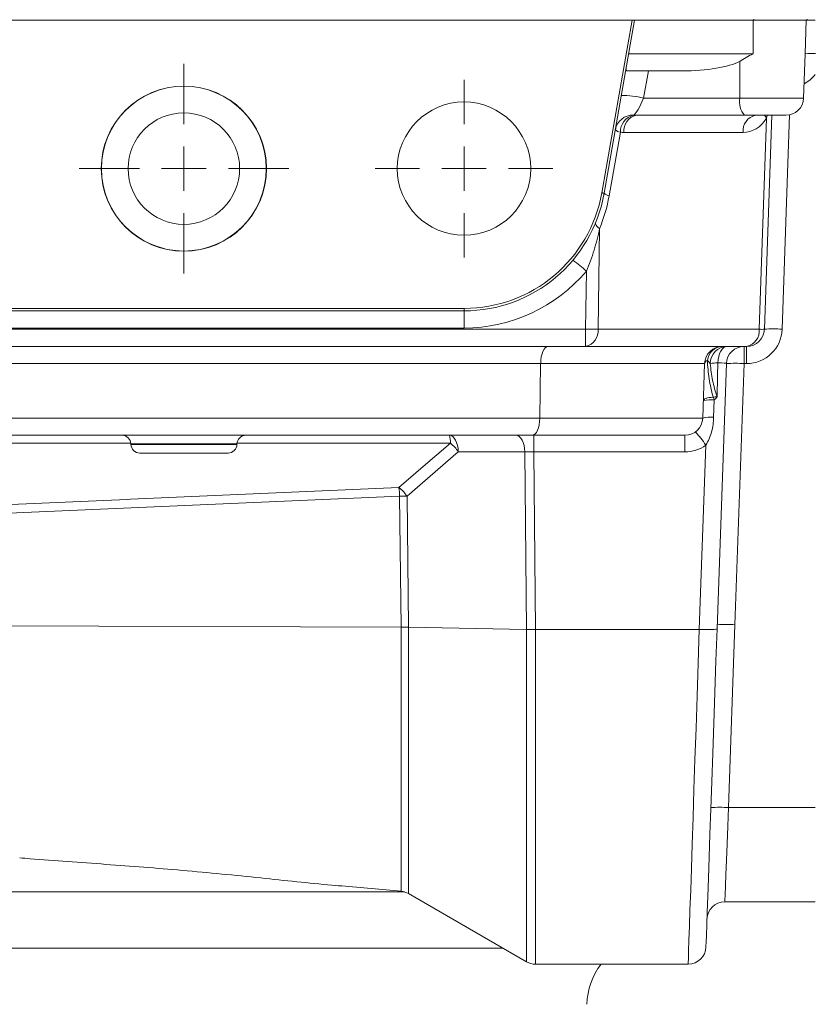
# Model space of a CAD drawing. Header units: millimetres. Extents: x 165 to 832, y 42 to 879.
# Tile 14 of 24: x 267 to 356, y 664 to 774. Entities that reach past the tile are written whole.
import ezdxf

# ---------------------------------------------------------------- set-up
doc = ezdxf.new("R2010")
doc.units = ezdxf.units.MM

# ---------------------------------------------------------------- blocks, each defined once
blk = doc.blocks.new('SW_CENTERMARKSYMBOL_1')
at = {"color": 0, "linetype": 'Continuous', "lineweight": 0}
for p, q in [((0, 5), (0, 10)), ((0, 0), (0, 2.5)), ((-5, 0), (-10, 0)), ((0, 0), (-2.5, 0)), ((0, 0), (0, -2.5)), ((0, 0), (2.5, 0)), ((5, 0), (10, 0)), ((0, -5), (0, -10))]:
    blk.add_line(p, q, dxfattribs=at)
blk = doc.blocks.new('SW_CENTERMARKSYMBOL_2')
at = {"color": 0, "linetype": 'Continuous', "lineweight": 0}
for p, q in [((0, 5), (0, 11.79)), ((0, 0), (0, 2.5)), ((-5, 0), (-11.79, 0)), ((0, 0), (-2.5, 0)), ((0, 0), (0, -2.5)), ((0, 0), (2.5, 0)), ((5, 0), (11.79, 0)), ((0, -5), (0, -11.79))]:
    blk.add_line(p, q, dxfattribs=at)

msp = doc.modelspace()

# ---------------------------------------------------------------- linework, layer by layer
at = {"color": 7, "linetype": 'Continuous', "lineweight": 15}
for p, q in [((335.55, 774.43), (234.71, 774.43)), ((332.13, 755), (335.55, 774.43)), ((335.82, 774.43), (332.39, 754.96)), ((335.55, 774.43), (335.82, 774.43)), ((335.82, 774.43), (349.13, 774.43)), ((349.13, 770.66), (349.13, 774.43)), ((349.13, 774.43), (353.04, 774.43)), ((349.22, 774.53), (349.22, 774.43)), ((355.22, 774.43), (353.04, 774.43)), ((354.99, 770.66), (355.12, 774.43)), ((355.22, 774.53), (355.22, 774.43)), ((356.13, 774.43), (355.22, 774.43)), ((335.16, 770.66), (349.13, 770.66)), ((354.82, 765.66), (354.99, 770.66)), ((341.16, 768.73), (335.03, 768.73)), ((337.36, 768.73), (336.81, 765.66)), ((347.66, 765.66), (347.63, 769.8)), ((336.81, 765.66), (347.66, 765.66)), ((348.18, 763.73), (336.02, 763.73)), ((352.82, 763.73), (348.18, 763.73)), ((349.82, 739.66), (350.65, 763.41)), ((351.25, 763.73), (350.41, 739.66)), ((334.21, 761.83), (332.95, 754.68)), ((348.02, 761.8), (334.61, 761.8)), ((331.88, 750.98), (331.71, 739.66)), ((330.3, 739.66), (330.39, 746.2)), ((253.63, 742), (316.63, 742)), ((316.63, 741.73), (253.63, 741.73)), ((316.63, 741.73), (316.63, 742)), ((316.63, 741.73), (316.63, 739.8)), ((244.97, 739.66), (330.3, 739.66)), ((316.63, 739.8), (253.63, 739.8)), ((330.3, 737.73), (330.3, 739.66)), ((331.71, 739.66), (349.82, 739.66)), ((330.3, 737.73), (244.97, 737.73)), ((348.41, 737.73), (330.3, 737.73)), ((348.13, 735.8), (348.13, 737.73)), ((348.41, 735.8), (348.41, 737.73)), ((325.25, 735.8), (245.02, 735.8)), ((325.25, 735.8), (325.16, 729.66)), ((343.69, 735.8), (325.25, 735.8)), ((343.69, 735.8), (343.48, 729.66)), ((346.13, 735.8), (345.09, 705.94)), ((348.13, 735.8), (347.1, 706.42)), ((348.41, 735.8), (348.13, 735.8)), ((344.77, 731.71), (344.7, 729.75)), ((245.11, 729.66), (325.16, 729.66)), ((325.16, 729.66), (343.48, 729.66)), ((324.33, 727.73), (245.93, 727.73)), ((279.17, 726.77), (279.17, 726.7)), ((291.1, 726.7), (291.1, 726.77)), ((341.48, 727.73), (324.33, 727.73)), ((324.48, 725.87), (324.48, 727.73)), ((341.48, 725.87), (341.48, 727.73)), ((290.1, 725.73), (280.17, 725.73)), ((315.99, 725.86), (310.22, 720.87)), ((323.48, 725.86), (315.99, 725.86)), ((323.67, 705.88), (323.48, 725.86)), ((341.48, 725.87), (324.48, 725.87)), ((324.48, 725.87), (324.67, 705.87)), ((343.09, 705.87), (343.81, 726.63)), ((309.55, 706.16), (309.39, 720.88)), ((310.22, 720.87), (310.38, 706.15)), ((227.99, 706.41), (309.55, 706.16)), ((309.55, 706.16), (309.55, 706.16)), ((310.38, 706.15), (323.67, 705.88)), ((310.38, 706.15), (310.38, 706.15)), ((324.67, 705.87), (343.09, 705.87)), ((324.67, 705.87), (324.67, 705.87)), ((345.09, 705.94), (345.09, 705.94)), ((347.1, 706.42), (346.39, 685.85)), ((346.39, 685.85), (356.13, 685.85)), ((303.27, 676.99), (309.55, 676.44)), ((310.38, 676.18), (323.67, 668.5)), ((356.13, 675.23), (345.95, 675.23)), ((324.67, 668.23), (341.84, 668.23))]:
    msp.add_line(p, q, dxfattribs=at)
at = {"color": 8, "linetype": 'Continuous', "lineweight": 15}
for p, q in [((347.66, 765.66), (354.82, 765.66)), ((350.73, 763.73), (350.65, 763.41)), ((353.25, 763.78), (352.41, 739.66)), ((285.13, 726.77), (279.17, 726.77)), ((279.17, 726.7), (285.13, 726.7)), ((291.1, 726.77), (285.13, 726.77)), ((285.13, 726.7), (291.1, 726.7)), ((309.55, 676.44), (309.55, 706.16)), ((310.38, 706.15), (310.38, 676.18)), ((323.67, 668.5), (323.67, 705.88)), ((324.67, 705.87), (324.67, 668.23)), ((232.87, 676.36), (309.94, 676.36)), ((236.34, 670.04), (285.13, 670.04)), ((285.13, 670.04), (321.01, 670.04))]:
    msp.add_line(p, q, dxfattribs=at)
at = {"color": 8, "linetype": 'Continuous', "lineweight": 15, "flags": 128}
for points in [[(350.43, 763.73), (350.52, 763.59), (350.65, 763.41)], [(279.14, 726.85), (264.51, 726.85), (246.3, 726.85), (233.89, 726.85)], [(315.1, 726.85), (311.1, 726.85), (295.13, 726.85), (291.12, 726.85)], [(341.84, 668.23), (341.84, 668.37), (341.86, 668.87), (341.89, 669.73), (341.93, 670.94), (341.98, 672.49), (342.04, 674.36), (342.12, 676.54), (342.2, 679.01), (342.29, 681.75), (342.39, 684.72), (342.49, 687.9), (342.6, 691.26), (342.72, 694.77), (342.84, 698.4), (342.96, 702.11), (343.09, 705.87)]]:
    msp.add_lwpolyline(points, dxfattribs=at)
at = {"color": 7, "linetype": 'Continuous', "lineweight": 15, "flags": 128}
for points in [[(332.39, 754.96), (332.39, 754.96), (332.37, 754.96), (332.35, 754.96), (332.32, 754.97), (332.29, 754.97), (332.24, 754.98), (332.19, 754.99), (332.13, 755)], [(331.44, 751.67), (331.42, 751.6), (331.43, 751.53), (331.45, 751.45), (331.5, 751.36), (331.57, 751.27), (331.65, 751.18), (331.76, 751.08), (331.88, 750.98)], [(346.2, 737.73), (346.01, 737.7), (345.83, 737.6), (345.65, 737.43), (345.5, 737.2), (345.37, 736.93), (345.27, 736.61), (345.2, 736.26), (345.17, 735.89)], [(344.66, 732.03), (344.43, 732), (344.21, 731.97), (344.02, 731.93), (343.85, 731.88), (343.72, 731.82), (343.63, 731.76), (343.57, 731.69), (343.55, 731.63)], [(309.32, 721.85), (312.04, 724.21), (315.1, 726.85)], [(315.99, 725.86), (315.96, 726.24), (315.9, 726.59), (315.8, 726.91), (315.68, 727.19), (315.53, 727.42), (315.36, 727.59), (315.18, 727.7), (315, 727.73)], [(323.48, 725.86), (323.45, 726.24), (323.39, 726.59), (323.29, 726.91), (323.17, 727.19), (323.02, 727.42), (322.85, 727.59), (322.67, 727.7), (322.48, 727.73)], [(228.31, 718.33), (232.29, 718.5), (248.21, 719.19), (278.77, 720.52), (279.14, 720.54), (309.32, 721.85)], [(309.39, 720.88), (279.21, 719.57), (228.39, 717.35)], [(345.09, 705.94), (344.96, 702.34), (344.84, 698.79), (344.72, 695.32), (344.6, 691.96), (344.49, 688.74), (344.38, 685.7), (344.28, 682.87), (344.19, 680.26), (344.11, 677.91), (344.04, 675.84), (343.98, 674.07), (343.92, 672.62), (343.89, 671.49), (343.86, 670.7), (343.84, 670.26), (343.84, 670.16)], [(346.39, 685.85), (346.3, 683.76), (346.22, 681.76), (346.14, 679.93), (346.07, 678.32), (346.02, 677.01), (345.98, 676.04), (345.96, 675.44), (345.95, 675.23)]]:
    msp.add_lwpolyline(points, dxfattribs=at)
at = {"color": 7, "linetype": 'Continuous', "lineweight": 15}
for centre, radius in [((285.13, 757.73), 9.29), ((285.13, 757.73), 9.27), ((316.63, 757.73), 7.5), ((285.13, 757.73), 6.27)]:
    msp.add_circle(centre, radius, dxfattribs=at)
for centre, radius, start, end in [((355.7, 764.11), 6.59, 86.1897, 96.1333), ((334.66, 757.66), 8.29, 74.9526, 92.3127), ((349.9, 765.23), 2.28, 168.9831, 221.0239), ((352.82, 765.73), 2, 270, 358), ((335.61, 761.76), 1.99, 87.8725, 169.8315), ((336.18, 761.84), 1.97, 104.5467, 180.1812), ((336.36, 762.01), 1.76, 101.027, 186.547), ((349.77, 762.01), 1.76, 101.027, 186.5468), ((334.3, 762.71), 0.882, 222.8604, 264.1154), ((316.63, 757.73), 15.73, 270, 350), ((316.63, 757.73), 16, 270, 350), ((315.22, 757.8), 18, 337.7115, 350), ((333.04, 755.56), 0.883, 222.8714, 264.1044), ((318.28, 732.58), 18.23, 48.3426, 54.4929), ((316.63, 757.8), 18, 270, 319.8542), ((331, 782.6), 42.94, 269.057, 270.943), ((329.96, 739.46), 1.76, 281.0284, 6.5463), ((348.07, 739.46), 1.76, 281.0283, 6.5464), ((348.41, 739.73), 2, 270, 358), ((348.41, 739.8), 4, 270, 358), ((350.12, 745.64), 5.99, 267.1974, 272.8026), ((351.41, 725.33), 14.37, 86.0113, 93.9887), ((345.69, 735.73), 2, 90, 178), ((345.8, 735.93), 1.81, 93.3074, 172.6084), ((346.26, 735.79), 1.94, 91.6361, 179.9498), ((348.13, 735.73), 2, 90, 177.9988), ((344.16, 735.71), 0.478, 109.7027, 168.5642), ((345.33, 730.62), 5.27, 91.6759, 101.0382), ((347.13, 721.47), 14.36, 86.0088, 93.9878), ((344.41, 728.01), 3.72, 84.517, 103.504), ((349.72, 733.53), 5.27, 196.549, 200.1672), ((341.48, 729.73), 2, 270, 358), ((344.35, 726.05), 3.72, 84.5169, 103.5043), ((334.31, 720.35), 11.39, 33.4532, 42.9616), ((278.17, 726.73), 1, 2, 90), ((280.17, 726.73), 1, 182, 270), ((290.1, 726.73), 1, 270, 358), ((292.1, 726.73), 1, 90, 178), ((312.43, 726.99), 2.67, 356.9734, 16.1558), ((312.31, 723.41), 4.43, 33.677, 50.9928), ((341.48, 729.87), 4, 270, 305.7346), ((306.54, 718.41), 4.43, 33.6798, 50.9944), ((290.96, 720), 18.45, 2.7247, 5.7647), ((309.53, 696.09), 24.79, 88.4173, 90.3246), ((323.67, 705.88), 0.000267, 231.7153, 296.2666), ((346.1, 692.07), 14.38, 86.013, 93.9836), ((345.39, 671.51), 14.37, 86.0131, 93.9869), ((309.38, 674.44), 2, 60, 85), ((345.95, 673.23), 2, 90, 178), ((341.84, 670.23), 2, 270.3486, 358), ((324.67, 670.23), 2, 240, 270), ((338.44, 663.44), 8, 143.163, 178)]:
    msp.add_arc(centre, radius, start, end, dxfattribs=at)
at = {"color": 8, "linetype": 'Continuous', "lineweight": 15}
msp.add_arc((352.99, 770.8), 4, 298.0403, 321.7415, dxfattribs=at)
at = {"color": 7, "linetype": 'Continuous', "lineweight": 15}
for centre, major_axis, ratio, start_param, end_param in [((340.89, 770.73), (7.47, -0.08), 0.267572, 4.751314, 5.837951), ((336.32, 765.73), (0.75, 1.99), 0.228601, 3.349885, 4.762961), ((336.18, 765.73), (2.75, 0.24), 0.72281, 4.470548, 4.593362), ((348.06, 765.8), (0.13, 4), 0.81623, 3.167126, 4.095412), ((334.76, 765.8), (0.46, 3.98), 0.81283, 3.112633, 3.235448), ((326.08, 735.73), (0, 2), 0.414214, 0, 1.53589), ((346.2, 795.11), (2, 114.48), 0.000021, 4.128987, 4.168659), ((344.13, 735.73), (2, 0.07), 0.069374, 6.278313, 7.304162), ((324.33, 729.73), (0, 2), 0.414214, 3.141593, 4.677482), ((324.48, 725.73), (2, -0.02), 0.069729, 1.572764, 2.096036), ((343.09, 705.94), (2, 0), 0.0349, 4.713607, 6.281968)]:
    msp.add_ellipse(centre, major_axis=major_axis, ratio=ratio, start_param=start_param, end_param=end_param, dxfattribs=at)
for points, knots in [([(349.13, 770.66), (349.13, 770.66), (348.62, 770.37), (348.12, 770.08), (347.63, 769.8)], [0, 0, 0, 0, 0.008742, 1, 1, 1, 1]), ([(334.86, 768.95), (334.85, 768.89), (334.84, 768.76), (334.97, 768.74), (335.03, 768.73)], [0, 0, 0, 0, 0.473895, 1, 1, 1, 1]), ([(331.88, 750.98), (331.7, 750.17), (331.5, 749.36), (331.01, 747.76), (330.72, 746.97), (330.39, 746.2)], [0, 0, 0, 0, 0.5, 0.5, 1, 1, 1, 1]), ([(344, 736.16), (344.03, 735.48), (344.1, 734.79), (344.31, 733.4), (344.45, 732.71), (344.66, 732.03)], [0, 0, 0, 0, 0.5, 0.5, 1, 1, 1, 1]), ([(344.32, 735.79), (344.38, 735.16), (344.46, 734.53), (344.65, 733.59), (344.72, 733.28), (344.89, 732.66), (344.99, 732.35), (345.1, 732.05)], [0, 0, 0, 0, 0.5, 0.5, 0.75, 0.75, 1, 1, 1, 1]), ([(344.66, 732.03), (344.81, 732.04), (344.95, 732.05), (345.1, 732.05), (345.1, 732.05)], [0, 0, 0, 0, 0.944259, 1, 1, 1, 1]), ([(344.7, 729.75), (344.68, 729.2), (344.61, 728.66), (344.4, 727.86), (344.31, 727.6), (344.1, 727.1), (343.97, 726.85), (343.81, 726.63)], [0, 0, 0, 0, 0.5, 0.5, 0.75, 0.75, 1, 1, 1, 1]), ([(323.67, 705.88), (323.71, 705.88), (323.78, 705.88), (323.9, 705.88), (324.03, 705.88), (324.15, 705.88), (324.28, 705.87), (324.41, 705.87), (324.54, 705.87), (324.63, 705.87), (324.67, 705.87)], [0, 0, 0, 0, 0.125002, 0.250003, 0.375002, 0.5, 0.624998, 0.749997, 0.874998, 1, 1, 1, 1]), ([(266.67, 680.2), (267.05, 680.16), (268.8, 680), (272.04, 679.77), (276.32, 679.47), (280.64, 679.15), (284.99, 678.79), (289.39, 678.38), (295.04, 677.81), (299.71, 677.29), (302.77, 677.04), (303.27, 677)], [0, 0, 0, 0, 0.033392, 0.151069, 0.268746, 0.383997, 0.499247, 0.617815, 0.736384, 0.956999, 1, 1, 1, 1])]:
    msp.add_open_spline(points, degree=3, knots=knots, dxfattribs=at)
for points in [[(344.32, 735.79), (344.22, 735.92), (344.12, 736.04), (344, 736.16)], [(344.77, 731.71), (344.89, 731.82), (345, 731.94), (345.1, 732.05)], [(310.38, 706.15), (310.13, 706.16), (309.84, 706.16), (309.55, 706.16)], [(343.09, 705.87), (343.09, 705.87), (343.09, 705.87), (343.09, 705.87)]]:
    msp.add_open_spline(points, degree=3, dxfattribs=at)

# ---------------------------------------------------------------- block references
at = {"color": 7, "linetype": 'Continuous', "lineweight": 0}
for name, p in [('SW_CENTERMARKSYMBOL_2', (285.13, 757.73)), ('SW_CENTERMARKSYMBOL_1', (316.63, 757.73))]:
    msp.add_blockref(name, p, dxfattribs=at)

doc.saveas('drawing.dxf')
